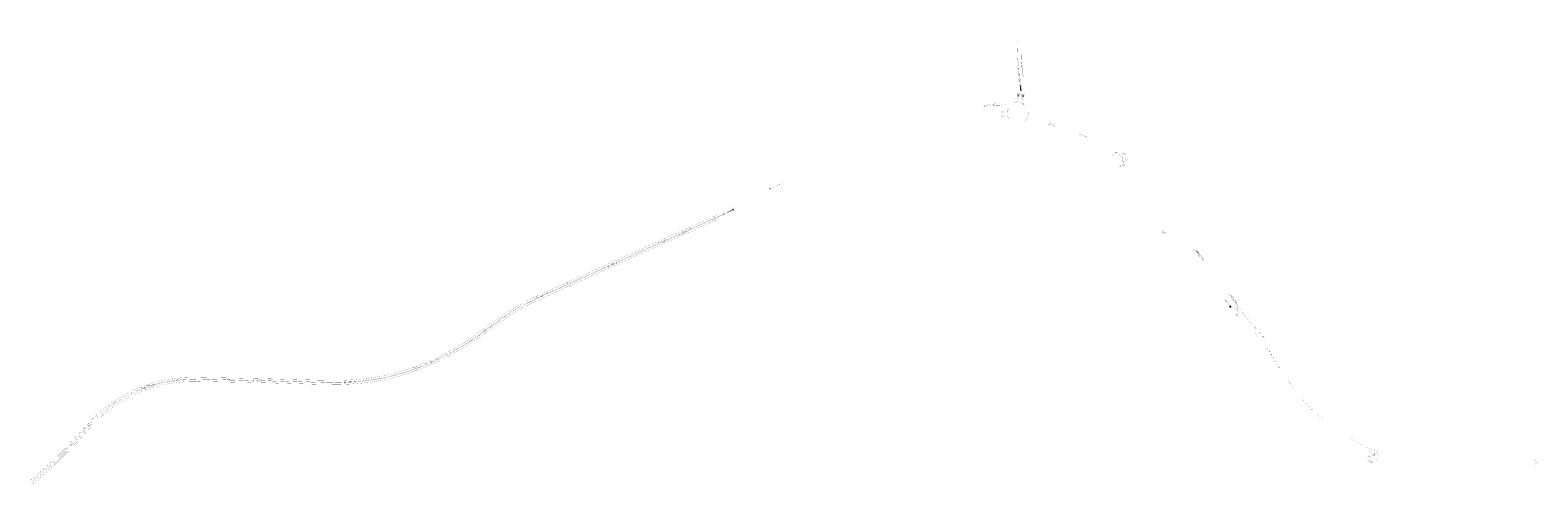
# Model space of a CAD drawing. Extents: x 117783 to 130571, y 447689 to 453929.
# Tile 1 of 22: x 117783 to 120020, y 447717 to 448391. Entities that reach past the tile are written whole.
import ezdxf

# ---------------------------------------------------------------- set-up
doc = ezdxf.new("R2010")
doc.units = 0
doc.header["$LTSCALE"] = 4
doc.header["$MEASUREMENT"] = 0
for name, pattern in [('030270', [0.75, 0.0675, -0.6825]), ('050050', [0.25, 0.1175, -0.1325]), ('11', [0.5, 0.25, -0.25]), ('31', [1, 0.75, -0.25]), ('33', [1.5, 0.75, -0.75]), ('93', [3, 2.25, -0.75])]:
    doc.linetypes.add(name, pattern=pattern)
for name, color, linetype in [('TM-ASS-S_03-27_30', 7, '030270'), ('TM-ASS-S_1-1_10', 7, '11'), ('TM-ASS-S_1-1_15', 7, '11'), ('TM-ASS-S_3-1_15', 7, '31'), ('TM-ASS-S_9-3_15', 7, '93'), ('TM-ASS-S_C_15', 7, 'CONTINUOUS'), ('TM-DLS-S_1-1_15', 7, '11'), ('TM-DLS-T_1-1_15', 7, '11'), ('TM-KTS-S_1-1_10', 7, '11'), ('TM-KTS-S_1-1_15', 7, '11'), ('TM-KTS-S_1-1_20', 7, '11'), ('TM-KTS-S_C_10', 7, 'CONTINUOUS'), ('TM-KTS-S_C_15', 7, 'CONTINUOUS'), ('TM-KTS-T_1-1_15', 7, '11'), ('TM-KTS-T_3-3_15', 7, '33'), ('TM-OVS-S_C_10', 7, 'CONTINUOUS'), ('TM-S_05-05_10', 7, '050050'), ('TM-STS-S_C_30', 7, 'CONTINUOUS'), ('TM-SYMBOOL', 7, 'CONTINUOUS'), ('TM-SYMBOOL-S', 7, 'CONTINUOUS'), ('TM-SYMBOOL-T', 7, 'CONTINUOUS'), ('TM-T025TEKST', 7, 'CONTINUOUS')]:
    doc.layers.add(name, color=color, linetype=linetype)
doc.styles.add('ISO', font='ISO')

# ---------------------------------------------------------------- blocks, each defined once
blk = doc.blocks.new('dht70')
at = {"layer": 'TM-SYMBOOL'}
blk.add_hatch(color=256, dxfattribs=at).paths.add_polyline_path([(0, 0.5), (0, 0), (0.7, 0.2)])
blk = doc.blocks.new('dht')
at = {"layer": 'TM-SYMBOOL'}
blk.add_hatch(color=256, dxfattribs=at).paths.add_polyline_path([(0, 0), (0, 0.5), (0.5, 0.2)])
blk = doc.blocks.new('dbl')
at = {"layer": 'TM-SYMBOOL'}
blk.add_hatch(color=256, dxfattribs=at).paths.add_polyline_path([(0, 0), (0.5, 0), (0.5, 0.5), (0, 0.5)])

msp = doc.modelspace()

# ---------------------------------------------------------------- hatches: boundary and pattern name
at = {"layer": 'TM-SYMBOOL'}
for points in [[(119248.8, 448296.6), (119248.3, 448296.6), (119247.6, 448292.7), (119248.1, 448292.6)], [(119249.7, 448296.4), (119249.3, 448296.5), (119248.6, 448292.5), (119249.1, 448292.4)], [(119255, 448295.6), (119254.5, 448295.7), (119254, 448291.7), (119254.5, 448291.7)], [(119256, 448295.5), (119255.5, 448295.5), (119255, 448291.6), (119255.5, 448291.5)], [(119257, 448295.3), (119256.5, 448295.4), (119255.9, 448291.4), (119256.4, 448291.4)]]:
    msp.add_hatch(color=256, dxfattribs=at).paths.add_polyline_path(points)
h = msp.add_hatch(color=256, dxfattribs=at)
h.paths.add_polyline_path([(119250.2, 448296.3), (119250, 448294.8), (119250.5, 448294.7), (119250.7, 448296.2)])
h.paths.add_polyline_path([(119250, 448294.8), (119249.7, 448292.9), (119250.2, 448292.8), (119250.5, 448294.7)])
h.paths.add_polyline_path([(119249.7, 448292.9), (119249.6, 448292.4), (119250.1, 448292.3), (119250.2, 448292.8)])
h = msp.add_hatch(color=256, dxfattribs=at)
h.paths.add_polyline_path([(119257.5, 448295.3), (119257.3, 448293.8), (119257.8, 448293.7), (119258, 448295.2)])
h.paths.add_polyline_path([(119257.3, 448293.8), (119257, 448291.8), (119257.5, 448291.7), (119257.8, 448293.7)])
h.paths.add_polyline_path([(119257, 448291.8), (119256.9, 448291.3), (119257.4, 448291.2), (119257.5, 448291.7)])
at = {"layer": 'TM-SYMBOOL-S'}
for points in [[(119252.2, 448310.4), (119251.5, 448310.3, -0.027337), (119252, 448300.4, -0.097533), (119253.1, 448300.5, -0.086952), (119254.1, 448300.3, -0.017173)], [(118883.7, 448156.2), (118883.6, 448156.3, -0.060962), (118879.3, 448155.3), (118879.7, 448154.7), (118880, 448154.2)], [(118827.6, 448124.5), (118827.1, 448125.4), (118820.3, 448121.6), (118817.1, 448119.9), (118817.2, 448119.7), (118821.6, 448121.7)]]:
    msp.add_hatch(color=256, dxfattribs=at).paths.add_polyline_path(points)
h = msp.add_hatch(color=256, dxfattribs=at)
edge = h.paths.add_edge_path()
edge.add_arc((119404.8, 448214.2), 14.2, 264.3716, 272.5645, ccw=False)
edge.add_arc((119403.9, 448204.2), 4.12, 249.7948, 262.4859, ccw=False)
edge.add_arc((119408.8, 448197.5), 6.88, 144.8948, 155.6934, ccw=False)
edge.add_arc((119412.4, 448194.5), 11.5, 136.3853, 143.0641, ccw=False)
edge.add_arc((119405.4, 448201.6), 1.6, 149.073, 270.877)

# ---------------------------------------------------------------- linework, layer by layer
at = {"layer": 'TM-ASS-S_03-27_30', "const_width": 0.3, "flags": 128}
msp.add_lwpolyline([(119256.4, 448321.4, -0.034053), (119253.2, 448356.1, 0.415258)], format="xyb", dxfattribs=at)
at = {"layer": 'TM-ASS-S_1-1_10', "const_width": 0.1, "flags": 128}
for points in [[(119250.4, 448321.1), (119249.9, 448327)], [(119250.2, 448327), (119250.8, 448321.2)]]:
    msp.add_lwpolyline(points, dxfattribs=at)
at = {"layer": 'TM-ASS-S_1-1_15', "const_width": 0.15, "flags": 128}
for points in [[(119250.5, 448320, -0.0025), (119251.3, 448310.9, -2.482512)], [(119251, 448320, 0.010836), (119252.3, 448311, 2.482512)], [(117956.6, 447860.9, -0.011489), (117963.3, 447863.1, -0.011489)], [(117956.7, 447860.6, -0.011512), (117963.4, 447862.8, -0.011512)]]:
    msp.add_lwpolyline(points, format="xyb", dxfattribs=at)
for points in [[(118755.8, 448092.1), (118760.4, 448094.2)], [(118720.2, 448076), (118724.3, 448077.9), (118724.7, 448078.1)], [(118749.1, 448088.8), (118753.6, 448090.8)], [(118644.8, 448042.1), (118649.4, 448044.2)], [(118644.9, 448041.8), (118649.5, 448043.9)], [(118538, 447993.9), (118547.9, 447998.6)], [(118463, 447947.8), (118452.6, 447940.3)], [(118383.2, 447899.7), (118381.2, 447898.7), (118375, 447896.1)], [(117997.9, 447870.1), (118004.5, 447870.9)], [(118075, 447871.5), (118080, 447871.4)], [(118116.2, 447870.6), (118121.2, 447870.5)], [(118116.2, 447870.3), (118121.2, 447870.2)], [(117930, 447849), (117936.8, 447852.5)], [(118253.3, 447868.1), (118262.1, 447868.7)], [(118253.3, 447867.8), (118262.1, 447868.4)], [(117906.9, 447835.6), (117909.6, 447837.3)], [(117867.9, 447800.1), (117873.3, 447805.8)]]:
    msp.add_lwpolyline(points, dxfattribs=at)
at = {"layer": 'TM-ASS-S_3-1_15', "const_width": 0.15, "flags": 128}
msp.add_lwpolyline([(119249, 448338.1, -0.016972), (119247.7, 448385, 0.000391), (119247.7, 448390.7, 0.000391)], format="xyb", dxfattribs=at)
at = {"layer": 'TM-ASS-S_9-3_15', "const_width": 0.15, "flags": 128}
msp.add_lwpolyline([(117840.1, 447770.2, -0.011899), (117822.1, 447752.2, -0.015377), (117787.9, 447721.8, -1.312299)], format="xyb", dxfattribs=at)
at = {"layer": 'TM-ASS-S_C_15', "const_width": 0.15, "flags": 128}
for points in [[(119249.9, 448327.4), (119249, 448338.1), (119250.1, 448327.5)], [(118761.3, 448094.6), (118777.6, 448102), (118798.8, 448111.5), (118809.6, 448116.4)], [(118761.4, 448094.4), (118764.9, 448095.9), (118809.7, 448116.1), (118809.7, 448116.1)], [(118809.6, 448116.4), (118817.1, 448120.2), (118827, 448125.7)], [(118809.7, 448116.1), (118821.8, 448121.5), (118827.8, 448124.2)], [(118754.6, 448091.3), (118761.4, 448094.4)], [(118650.3, 448044.6), (118665.6, 448051.5), (118679.3, 448057.7), (118699, 448066.6), (118719.3, 448075.6)], [(118650.5, 448044.3), (118665.7, 448051.2), (118679.5, 448057.4), (118699.1, 448066.3), (118719.4, 448075.4)], [(118719.4, 448075.4), (118724.4, 448077.6), (118725.7, 448078.2)], [(118725.6, 448078.5), (118748, 448088.6)], [(118725.7, 448078.2), (118748.1, 448088.3)], [(118748, 448088.6), (118755, 448091.8)], [(118548.9, 447999), (118550.1, 447999.6), (118578.4, 448012.3), (118597.7, 448021), (118612.1, 448027.4), (118618.1, 448030.1), (118627.9, 448034.5), (118643.8, 448041.6)], [(118549, 447998.8), (118550.3, 447999.4), (118578.5, 448012), (118597.9, 448020.7), (118612.2, 448027.1), (118618.2, 448029.9), (118628, 448034.2), (118643.9, 448041.4)], [(118549, 447998.8), (118537.2, 447993.2)], [(118463.5, 447948.6), (118451.6, 447940)], [(118374.1, 447895.7), (118372, 447894.8), (118359.4, 447889.8), (118351.8, 447887), (118346.2, 447885.1), (118341.9, 447883.6), (118329.7, 447880), (118322.3, 447878), (118313.3, 447875.8), (118308.7, 447874.8), (118301, 447873.3), (118288.9, 447871.4), (118283.8, 447870.7), (118278.8, 447870.1), (118272.1, 447869.4), (118263.1, 447868.7)], [(118374.2, 447895.4), (118372.2, 447894.5), (118359.6, 447889.5), (118351.9, 447886.6), (118346.4, 447884.7), (118342, 447883.3), (118329.8, 447879.7), (118322.3, 447877.7), (118313.3, 447875.4), (118308.8, 447874.5), (118301, 447873), (118289, 447871.1), (118283.9, 447870.4), (118278.8, 447869.8), (118272.2, 447869.1), (118263.2, 447868.4)], [(118384.2, 447899.8), (118381.3, 447898.5), (118374.2, 447895.4)], [(118074, 447871.1), (118081, 447871)], [(118081, 447871.3), (118081.6, 447871.3), (118102.1, 447870.8), (118115.2, 447870.5)], [(118081, 447871), (118081.6, 447871), (118102.1, 447870.5), (118115.2, 447870.2)]]:
    msp.add_lwpolyline(points, dxfattribs=at)
for points in [[(119251.3, 448310.3, -0.029551), (119251.8, 448300.3, -0.029551)], [(119252.4, 448310.4, 0.012718), (119254.3, 448300.2, 0.017321)], [(118537.1, 447993.5), (118537.1, 447993.5, 0.012947), (118526.8, 447988.5), (118509.1, 447979.4), (118497.6, 447972.6), (118485, 447964.1), (118469.4, 447952.8), (118463.5, 447948.6)], [(118537.2, 447993.2, 0.01295), (118526.9, 447988.2), (118509.3, 447979.2), (118497.8, 447972.4), (118485.1, 447963.9), (118469.6, 447952.6), (118463.7, 447948.3)], [(118451.6, 447940), (118449.5, 447938.5, -0.00759), (118436.4, 447929.3), (118427.8, 447923.8), (118422.6, 447920.6), (118412.8, 447914.8), (118399.2, 447907.4), (118390, 447902.9), (118384.1, 447900.1)], [(118451.8, 447939.7), (118449.7, 447938.2, -0.007605), (118436.5, 447929.1), (118427.9, 447923.5), (118422.8, 447920.4), (118412.9, 447914.6), (118399.4, 447907.2), (118390.1, 447902.6), (118384.2, 447899.8)], [(117964.6, 447863.5, -0.028041), (117981.1, 447867.7, -0.019848), (117995.9, 447870.2, -0.0016), (117996.7, 447870.3, -0.0016)], [(117964.6, 447863.2, -0.028052), (117981.2, 447867.4, -0.019858), (117995.9, 447869.9, -0.001609), (117996.8, 447870, -0.001609)], [(117996.7, 447870.3, -0.015957), (118005.5, 447871.4)], [(118005.5, 447871.4, -0.007237), (118009.4, 447871.7, -0.014644), (118021.2, 447872.2, -0.007695), (118032.2, 447872.1), (118048.3, 447871.9), (118064.9, 447871.6), (118074, 447871.4)], [(118005.5, 447871.1, -0.007238), (118009.4, 447871.4, -0.014645), (118021.2, 447871.9, -0.007695), (118032.2, 447871.8), (118048.3, 447871.6), (118064.9, 447871.3), (118074, 447871.1)], [(118252.4, 447868.1), (118248.9, 447867.9), (118241.6, 447867.8, -0.006086), (118232.7, 447867.7, -0.004989), (118216.6, 447868), (118202, 447868.3), (118163.2, 447869.3), (118140.6, 447869.9), (118130.8, 447870.2), (118122.2, 447870.4)], [(118252.4, 447867.8), (118248.9, 447867.6), (118241.6, 447867.5, -0.006084), (118232.7, 447867.4, -0.004989), (118216.6, 447867.7), (118202, 447868), (118163.1, 447869), (118140.5, 447869.6), (118130.8, 447869.9), (118122.2, 447870.1)], [(117910.1, 447837.7, -0.007245), (117914.2, 447840.3, -0.015944), (117929.3, 447848.7, -0.017904)], [(117937.4, 447852.8, -0.016337), (117948.7, 447857.7)], [(117948.6, 447857.8, -0.012255), (117955.5, 447860.5, -0.012255)], [(117948.8, 447857.6, -0.012255), (117955.6, 447860.2, -0.012255)], [(117873.9, 447806.4, -0.004245), (117883.9, 447816.7, -0.013083), (117890.2, 447822.5, -0.02952), (117906, 447835)], [(117842.7, 447773, 0.014331), (117851.8, 447782.7, -0.008987), (117867, 447799.1)]]:
    msp.add_lwpolyline(points, format="xyb", dxfattribs=at)
at = {"layer": 'TM-DLS-S_1-1_15', "const_width": 0.15, "flags": 128}
for points in [[(119232.6, 448266.6, -0.13631), (119234.4, 448275.5, -19.333744)], [(119251.8, 448283.6, -0.142986), (119259.7, 448279.4, -33.162366)], [(119257.5, 448254.7, 0.13696), (119263.2, 448261.6, 13.002118)]]:
    msp.add_lwpolyline(points, format="xyb", dxfattribs=at)
at = {"layer": 'TM-DLS-T_1-1_15', "const_width": 0.15, "flags": 128}
msp.add_lwpolyline([(119769, 447765.3, 0.025345), (119785, 447759.2)], format="xyb", dxfattribs=at)
msp.add_lwpolyline([(119778.1, 447758.2), (119771.6, 447760.7)], dxfattribs=at)
at = {"layer": 'TM-KTS-S_1-1_10', "const_width": 0.1, "flags": 128}
msp.add_lwpolyline([(118887, 448158.1), (118896.7, 448163.4)], dxfattribs=at)
at = {"layer": 'TM-KTS-S_1-1_15', "const_width": 0.15, "flags": 128}
for points in [[(119345.4, 448233.7), (119351.8, 448231.1)], [(119598, 447942.2), (119601.5, 447938.5)]]:
    msp.add_lwpolyline(points, dxfattribs=at)
at = {"layer": 'TM-KTS-S_1-1_15', "lineweight": 0, "const_width": 0.15, "flags": 128}
msp.add_lwpolyline([(119648.9, 447871, 0.021572), (119652.5, 447865.1, 0.048945)], format="xyb", dxfattribs=at)
at = {"layer": 'TM-KTS-S_1-1_20', "const_width": 0.2, "flags": 128}
msp.add_lwpolyline([(119403, 448199.5, -0.047558), (119405.9, 448191.2, -0.047558)], format="xyb", dxfattribs=at)
at = {"layer": 'TM-KTS-S_C_10', "const_width": 0.1, "flags": 128}
msp.add_lwpolyline([(118883.7, 448156.2), (118886.1, 448157.6)], dxfattribs=at)
msp.add_lwpolyline([(119741.9, 447784.6), (119748.3, 447780.5, 0.0168), (119759.3, 447774.1, 0.01041), (119767.8, 447770, 0.011875), (119775.5, 447766.8, 0.009907), (119783.1, 447763.8, -0.122554)], format="xyb", dxfattribs=at)
at = {"layer": 'TM-KTS-S_C_15', "const_width": 0.15, "flags": 128}
for points in [[(119230.2, 448280.8), (119222.5, 448280.4, 0.054876), (119197.7, 448278.7), (119196.9, 448278.6)], [(119228.1, 448278.5), (119225.9, 448278.5, -0.174388), (119225.3, 448278.8, 0.224579), (119223.4, 448279.2, 0.003126), (119216, 448279.4, 0.056926), (119208.2, 448278.8, -0.006893), (119196.8, 448277.6, -0.006893)], [(119574.6, 447980.8), (119576.9, 447977.8), (119581.3, 447972), (119589.6, 447961.3, 0.029062), (119597.1, 447952.4), (119605.8, 447943.1), (119614, 447934.2)], [(117783.3, 447721.8), (117796.9, 447733.3), (117814.8, 447749.5), (117830.4, 447764.6), (117842.8, 447777.5), (117857.6, 447793.5), (117873.9, 447811.1, 0.004379), (117878.7, 447816.2), (117888.4, 447825.3, -0.05549), (117916.1, 447845.1, -0.03557), (117949.7, 447861.4)], [(117787.1, 447717), (117817.6, 447743.6), (117836.4, 447762.3), (117853.4, 447779.9), (117871.8, 447799.8), (117881.5, 447809.8), (117891.9, 447819.8, -0.04382), (117915.2, 447837, -0.03803), (117949.7, 447854.5)]]:
    msp.add_lwpolyline(points, format="xyb", dxfattribs=at)
at = {"layer": 'TM-KTS-T_1-1_15', "const_width": 0.15, "flags": 128}
msp.add_lwpolyline([(119766.5, 447758.6, 0.009919), (119772.9, 447755.8)], format="xyb", dxfattribs=at)
at = {"layer": 'TM-KTS-T_3-3_15', "const_width": 0.15, "flags": 128}
for points in [[(117952.6, 447862.5), (117955.4, 447863.5), (117958.1, 447864.5), (117961, 447865.5), (117964, 447866.4), (117966.9, 447867.2), (117970, 447868.1), (117972.8, 447868.8), (117975.6, 447869.5), (117978.4, 447870.1), (117981.5, 447870.7), (117984.3, 447871.3), (117987.5, 447871.8), (117990.3, 447872.3), (117993.5, 447872.8), (117999.4, 447873.6), (118002.2, 447873.9), (118005.4, 447874.3), (118008.2, 447874.5), (118011.4, 447874.8), (118014.2, 447874.9), (118017.3, 447875), (118020.1, 447875.1), (118023.3, 447875.1), (118026.1, 447875.1), (118029.2, 447875.1), (118032.2, 447875), (118035.2, 447875), (118041.2, 447874.9), (118047.2, 447874.8), (118053.2, 447874.8), (118065.2, 447874.5), (118071.2, 447874.4), (118080.2, 447874.2), (118089.2, 447874.1), (118101.2, 447873.8), (118110.2, 447873.6), (118128.2, 447873.2), (118143.5, 447872.8), (118158.2, 447872.4), (118185.2, 447871.7), (118200.2, 447871.3), (118209.2, 447871), (118215.2, 447870.9), (118218.2, 447870.9, 0.00186), (118221.2, 447870.8, 0.00186), (118224.2, 447870.7, 0.00186), (118227.2, 447870.6, 0.00186), (118230.2, 447870.6, 0.00186), (118233.2, 447870.6, 0.00186), (118236.2, 447870.6, 0.00186), (118239.2, 447870.7, -0.007807), (118241.9, 447870.7), (118244.8, 447870.8), (118247.8, 447870.8, 0.002069), (118250.8, 447870.9, 0.001999), (118253.8, 447871.1, 0.002), (118256.8, 447871.2, 0.002), (118259.8, 447871.4, 0.002001), (118262.8, 447871.6, 0.002002), (118265.8, 447871.8, 0.002004), (118268.8, 447872.1, 0.002005), (118271.8, 447872.4, 0.002458), (118274.8, 447872.6, 0.002732), (118277.9, 447872.9, 0.002625), (118280.8, 447873.3, 0.002628), (118283.8, 447873.6, 0.002668), (118286.8, 447874, 0.002672), (118289.8, 447874.4, 0.002547), (118292.7, 447874.9, 0.002811), (118295.8, 447875.4, 0.003401), (118298.7, 447875.9, 0.003729), (118301.8, 447876.4, 0.003351), (118304.6, 447876.9), (118307.6, 447877.5), (118310.4, 447878.2), (118313.3, 447878.8), (118316.3, 447879.5), (118319.3, 447880.2), (118322.2, 447881), (118325.1, 447881.8), (118327.9, 447882.5), (118330.8, 447883.4), (118333.7, 447884.2), (118336.6, 447885.1), (118342.3, 447886.9), (118348, 447888.7), (118350.7, 447889.7), (118356.5, 447891.8), (118359.3, 447892.8), (118362.2, 447894), (118364.9, 447895), (118367.8, 447896.2), (118370.5, 447897.3), (118371.9, 447897.9), (118373.3, 447898.5), (118377.6, 447900.3), (118381.5, 447902.2), (118387, 447904.8), (118392.4, 447907.3), (118395.1, 447908.7), (118397.8, 447910), (118400.5, 447911.4), (118405.8, 447914.3), (118408.4, 447915.7), (118411, 447917.2), (118416.3, 447920.3), (118421.4, 447923.3), (118423.9, 447924.9), (118426.6, 447926.5), (118429.1, 447928.1), (118431.7, 447929.7), (118434.2, 447931.4, 0.013638), (118436.8, 447933.1, 0.000518), (118439.1, 447934.7, 0.000589), (118441.7, 447936.6), (118444.1, 447938.2, 0.000587), (118446.7, 447940.1, 0.000501), (118448.9, 447941.7, 0.00057), (118451.4, 447943.5, 0.001102), (118456.3, 447947, 0.000086), (118456.7, 447947.2), (118458.9, 447948.9), (118470.9, 447957.6), (118480.8, 447964.7, -0.005685), (118485.7, 447968.2), (118488.2, 447969.9), (118490.8, 447971.7), (118493.3, 447973.3), (118495.7, 447974.8), (118498.4, 447976.5, -0.0039), (118500.9, 447978), (118503.5, 447979.5, -0.004423), (118508.4, 447982.3, -0.002623), (118511.4, 447983.9), (118513.9, 447985.3, -0.002467), (118516.7, 447986.7), (118519.3, 447988.1), (118522.2, 447989.5), (118530, 447993.2), (118535.8, 447996.1), (118538.5, 447997.4), (118541.1, 447998.6), (118544.2, 448000), (118557.7, 448006.1), (118563.1, 448008.6), (118568.7, 448011.1), (118574.2, 448013.6), (118579.6, 448016.1), (118582.2, 448017.3), (118585.2, 448018.6), (118593.4, 448022.3), (118601.7, 448026), (118607.2, 448028.4), (118610.8, 448030), (118618.2, 448033.4), (118629.2, 448038.3), (118642.9, 448044.5), (118654, 448049.5), (118670.5, 448056.9), (118686.9, 448064.3), (118700.6, 448070.5), (118714.4, 448076.7), (118725.4, 448081.6), (118753, 448094.1), (118780.4, 448106.5), (118802.8, 448116.6)], [(117952.3, 447855.6, -0.004638), (117955.2, 447856.7, -0.004616), (117958.1, 447857.8, -0.004426), (117960.9, 447858.8, -0.00453), (117963.7, 447859.7, -0.004465), (117966.6, 447860.6, -0.004935), (117969.5, 447861.4, -0.004483), (117972.3, 447862.2, -0.004212), (117975, 447862.9, -0.004334), (117977.9, 447863.6, -0.00487), (117981, 447864.2, -0.002317), (117983.8, 447864.8, -0.002543), (117987, 447865.4, -0.002249), (117989.8, 447865.9, -0.002534), (117993, 447866.4, -0.002241), (117995.8, 447866.9, -0.005557), (117998.9, 447867.3, -0.002749), (118001.7, 447867.6, -0.003098), (118004.9, 447868, -0.002741), (118007.7, 447868.2, -0.003196), (118010.9, 447868.5, -0.005186), (118013.7, 447868.7, -0.005845), (118016.8, 447868.8, -0.005174), (118019.6, 447868.9, -0.002856), (118022.8, 447868.9, -0.001161), (118025.6, 447868.9, -0.001311), (118028.8, 447868.9, 0.006956), (118031.7, 447868.9), (118034.7, 447868.9), (118046.7, 447868.7), (118052.7, 447868.6), (118055.7, 447868.5), (118061.7, 447868.4), (118067.7, 447868.3), (118073.6, 447868.2), (118091.7, 447867.8), (118103.7, 447867.6), (118118.7, 447867.2), (118133.7, 447866.9), (118139.6, 447866.7), (118145.7, 447866.6), (118151.7, 447866.4), (118163.7, 447866.1), (118175.5, 447865.8), (118181.7, 447865.6), (118193.7, 447865.3), (118199.7, 447865.1), (118205.7, 447865), (118211.5, 447864.8), (118217.7, 447864.7), (118223.7, 447864.6), (118229.7, 447864.6), (118235.6, 447864.5), (118241.6, 447864.5), (118247.6, 447864.7), (118253.6, 447865), (118256.6, 447865.1), (118257.8, 447865.1), (118259.6, 447865.3), (118262.6, 447865.5), (118265.6, 447865.7), (118268.5, 447866), (118271.6, 447866.2), (118274.5, 447866.5), (118277.4, 447866.7), (118277.5, 447866.8), (118280.4, 447867.1), (118283.4, 447867.5), (118285.2, 447867.7), (118286.4, 447867.8), (118289.4, 447868.2), (118291, 447868.4), (118292.4, 447868.7), (118295.4, 447869.1), (118298.2, 447869.6), (118301.2, 447870.1), (118302.6, 447870.3), (118304.2, 447870.6), (118307.2, 447871.2), (118310.1, 447871.8), (118313.1, 447872.5), (118314.1, 447872.7), (118315.9, 447873.2), (118318.9, 447873.9), (118321.8, 447874.6), (118324.7, 447875.4), (118326.1, 447875.7), (118327.5, 447876.1), (118330.5, 447876.9), (118332.1, 447877.4), (118333.3, 447877.7), (118336.1, 447878.6), (118339, 447879.4), (118341.9, 447880.3), (118343.6, 447880.8), (118344.8, 447881.2), (118347.7, 447882.2), (118349.6, 447882.9), (118350.5, 447883.2), (118353.4, 447884.2), (118355.2, 447884.8), (118356.2, 447885.2), (118359, 447886.2), (118361.8, 447887.2), (118364.6, 447888.3), (118367.3, 447889.3), (118370.2, 447890.5), (118373, 447891.8), (118375.8, 447892.9), (118378.5, 447894.1), (118381.3, 447895.3), (118384, 447896.6), (118389.5, 447899.1), (118394.9, 447901.7), (118400.2, 447904.4), (118402.9, 447905.8), (118405.3, 447907.1), (118410.6, 447909.9), (118415.8, 447913), (118421, 447916), (118423.6, 447917.5), (118425, 447918.3), (118426.1, 447919), (118428.7, 447920.6), (118431.3, 447922.2), (118433.8, 447923.8), (118436.3, 447925.5, 0.016309), (118438.9, 447927.1), (118443.8, 447930.5), (118448.7, 447934), (118453.7, 447937.5), (118456.1, 447939.2), (118461, 447942.8), (118468.2, 447948.2), (118470.6, 447949.9), (118475.5, 447953.4), (118480.4, 447956.8), (118485.2, 447960.2), (118490.1, 447963.7, -0.008029), (118492.6, 447965.5, -0.007338), (118495, 447967.1, -0.007678), (118497.5, 447968.7), (118502.8, 447971.9), (118505.5, 447973.5), (118510.3, 447976.4, -0.003186), (118513, 447977.8, 0.001442), (118515.6, 447979.2, 0.001457), (118518.3, 447980.6, 0.001481), (118520.9, 447982, -0.004828), (118523.7, 447983.4), (118526.3, 447984.7), (118529.1, 447986.1), (118531.7, 447987.4), (118542.7, 447992.5), (118553.6, 447997.6), (118556.2, 447998.8), (118561.6, 448001.2), (118567, 448003.7), (118572.5, 448006.1), (118586.4, 448012.4), (118602.8, 448019.7), (118613.5, 448024.5), (118619.1, 448027.1), (118624.5, 448029.5), (118635.5, 448034.4), (118646.4, 448039.3), (118660.1, 448045.5), (118668.2, 448049.2), (118687.4, 448057.8), (118695.5, 448061.5), (118706.6, 448066.5), (118714.8, 448070.1), (118720.2, 448072.6), (118725.6, 448075), (118731.1, 448077.5), (118747.6, 448084.9), (118758.5, 448089.8), (118774.6, 448097.1), (118788.5, 448103.3), (118793.9, 448105.7), (118799.5, 448108.1), (118802.3, 448109.3), (118805.3, 448110.6)]]:
    msp.add_lwpolyline(points, format="xyb", dxfattribs=at)
at = {"layer": 'TM-OVS-S_C_10', "const_width": 0.1, "flags": 128}
msp.add_lwpolyline([(119303.2, 448247.5), (119304.1, 448249.9), (119294.9, 448253.6), (119294, 448251.2), (119303.2, 448247.5)], close=True, dxfattribs=at)
for points in [[(119304.1, 448249.9), (119294, 448251.2)], [(119294.9, 448253.6), (119303.2, 448247.5)], [(119616, 447917.2), (119617.5, 447918.3)], [(119619.3, 447912.6), (119620.7, 447913.6)], [(119622.4, 447908.1), (119623.9, 447909.2)], [(119625.7, 447903.4), (119627.2, 447904.5)], [(119628.9, 447898.9), (119630.4, 447899.9)], [(119632, 447894.3), (119633.6, 447895.3)], [(119635.2, 447889.7), (119636.8, 447890.8)], [(119671.3, 447841.1), (119672.8, 447842.4)], [(119675.6, 447836.3), (119677, 447837.6)], [(119679.6, 447831.7), (119681.1, 447833.1)], [(119683.9, 447827.1), (119685.3, 447828.5)]]:
    msp.add_lwpolyline(points, dxfattribs=at)
at = {"layer": 'TM-S_05-05_10', "flags": 128}
for points, const_width in [([(119388.9, 448205), (119391.5, 448207.4)], 0.1), ([(119390.2, 448203.7), (119392.8, 448206)], 0.1), ([(119392.2, 448207.9), (119394.8, 448210.3)], 0.1), ([(119393.5, 448206.6), (119396.1, 448208.9)], 0.1), ([(119398.8, 448189.2), (119401.2, 448189.9)], 0.15), ([(119399.2, 448187.4), (119401.7, 448188)], 0.15), ([(119402.4, 448190.2), (119406.8, 448191.4)], 0.15), ([(119403, 448188.4), (119406.3, 448189.3)], 0.15), ([(119567.2, 447980.5), (119571.7, 447984)], 0.1), ([(119569, 447978.2), (119573.4, 447981.7)], 0.1), ([(120013.7, 447753), (120014.8, 447750.8)], 0.1), ([(120016.3, 447754.3), (120017.3, 447752.1)], 0.1), ([(120016.2, 447747.7), (120017.3, 447745.5)], 0.1), ([(120018.8, 447749), (120019.9, 447746.7)], 0.1)]:
    msp.add_lwpolyline(points, dxfattribs=dict(at, const_width=const_width))
at = {"layer": 'TM-STS-S_C_30', "const_width": 0.3, "flags": 128}
msp.add_lwpolyline([(119511.9, 448064.9), (119518, 448058.6)], dxfattribs=at)
at = {"layer": 'TM-SYMBOOL-S', "const_width": 0.1, "flags": 128}
for points in [[(119560.9, 447983), (119563.5, 447979.7)], [(119561.3, 447983.4), (119563.9, 447980)], [(119561.8, 447981.3), (119563.2, 447979.5)], [(119561.8, 447983.7), (119564.4, 447980.4)], [(119562.3, 447981.7), (119563.7, 447979.9)], [(119562.7, 447982.1), (119564.2, 447980.2)], [(119563.2, 447982.5), (119564.7, 447980.6)], [(119571.9, 447968.1), (119573.3, 447966.3)], [(119572.2, 447968.3), (119575.1, 447964.5)], [(119572.4, 447968.5), (119573.8, 447966.6)], [(119572.6, 447968.7), (119575.6, 447964.8)], [(119572.9, 447968.8), (119574.3, 447967)], [(119573.1, 447969), (119576, 447965.2)], [(119573.3, 447969.2), (119574.8, 447967.3)]]:
    msp.add_lwpolyline(points, dxfattribs=at)
at = {"layer": 'TM-SYMBOOL-T', "const_width": 0.1}
for points in [[(119563.2, 447979.4), (119564.8, 447980.6)], [(119571.8, 447968.1), (119573.4, 447969.3)]]:
    msp.add_lwpolyline(points, dxfattribs=at)
at = {"layer": 'TM-SYMBOOL-T'}
msp.add_lwpolyline([(119563.2, 447979.3), (119564.8, 447980.6)], dxfattribs=at)

# ---------------------------------------------------------------- block references
at = {"layer": 'TM-SYMBOOL'}
for name, p, rotation in [('dht70', (119248.8, 448296.8), 80.67735405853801), ('dht70', (119249.8, 448296.6), 80.67735405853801), ('dht70', (119250.8, 448296.5), 80.67735405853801), ('dht70', (119243.9, 448283.2), 105.9557018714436), ('dht70', (119244.9, 448283.4), 104.2459527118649), ('dht70', (119245.8, 448283.6), 101.087848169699), ('dht70', (119246.8, 448283.8), 97.68468457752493), ('dbl', (119247.2, 448289.1), 1.169139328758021), ('dht70', (119247.8, 448283.8), 94.00505302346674), ('dbl', (119248, 448291.7), 178.134347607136), ('dbl', (119248.2, 448289.1), 1.169139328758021), ('dht70', (119248.8, 448283.8), 91.24294050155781), ('dbl', (119249, 448291.7), 178.134347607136), ('dbl', (119249.2, 448289.1), 1.169139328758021), ('dht70', (119249.8, 448283.8), 85.68502546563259), ('dbl', (119250, 448291.7), 178.134347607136), ('dht', (119253.5, 448288.1), 256.2053638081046), ('dbl', (119253.6, 448288.6), 346.2053638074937), ('dbl', (119254.5, 448291.2), 169.5741914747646), ('dht', (119254.5, 448287.8), 256.2053638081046), ('dbl', (119254.6, 448288.3), 346.2053638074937), ('dbl', (119255.4, 448291.1), 169.5741914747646), ('dht', (119255.4, 448287.6), 256.2053638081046), ('dbl', (119255.5, 448288.1), 346.2053638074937), ('dbl', (119256.4, 448290.9), 169.5741914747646), ('dht', (119256.4, 448287.4), 256.2053638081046), ('dbl', (119256.5, 448287.8), 346.2053638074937), ('dbl', (119257.4, 448290.7), 169.5741914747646), ('dht', (119224.7, 448263.4), 191.8350318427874), ('dbl', (119224.5, 448268.9), 268.5082595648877), ('dbl', (119224.5, 448267.9), 268.5082595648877), ('dht', (119224.9, 448262.4), 191.8350318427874), ('dbl', (119224.6, 448270.9), 268.5082595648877), ('dbl', (119224.6, 448269.9), 268.5082595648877), ('dht', (119225.1, 448261.5), 191.8350318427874), ('dbl', (119225, 448263.5), 281.8350318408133), ('dbl', (119225.2, 448262.5), 281.8350318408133), ('dbl', (119225.4, 448261.5), 281.8350318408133), ('dbl', (119227.6, 448268.6), 88.27203206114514), ('dbl', (119227.6, 448267.6), 88.27203206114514), ('dbl', (119227.7, 448270.6), 88.27203206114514), ('dbl', (119227.7, 448269.6), 88.27203206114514), ('dbl', (119228.2, 448263.3), 101.8350318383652), ('dbl', (119228.4, 448262.3), 101.8350318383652), ('dht', (119227.9, 448270.6), 358.2720320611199), ('dht', (119227.9, 448269.6), 358.2720320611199), ('dht', (119227.9, 448268.6), 358.2720320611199), ('dht', (119227.9, 448267.6), 358.2720320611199), ('dbl', (119228.6, 448261.4), 101.8350318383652), ('dht70', (119232.9, 448265.2), 191.0405751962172), ('dht70', (119233.1, 448264.2), 196.5984902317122), ('dht70', (119233.4, 448263.3), 199.3606027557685), ('dht70', (119233.7, 448262.3), 203.0402343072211), ('dht70', (119234.1, 448261.4), 206.4433978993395), ('dht70', (119234.6, 448260.5), 209.6015024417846), ('dht70', (119235.1, 448259.7), 211.3112516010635), ('dht70', (119263.6, 448262.8), 341.3862541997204), ('dht70', (119263.9, 448263.8), 346.944169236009), ('dht70', (119264.1, 448264.8), 350.0069876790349), ('dht70', (119264.3, 448265.7), 353.3859133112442), ('dht70', (119264.4, 448268.7), 1.656930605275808), ('dht70', (119264.4, 448267.7), 359.9471814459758), ('dht70', (119264.4, 448266.7), 356.7890769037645), ('dht70', (119339.7, 448235.9), 68.37347282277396), ('dht70', (119340.6, 448235.5), 68.37347282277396), ('dht70', (119341.5, 448235.2), 68.37347282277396), ('dht70', (119342.5, 448234.8), 68.37347282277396), ('dht70', (119343.4, 448234.4), 68.37347282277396), ('dht70', (119344.3, 448234.1), 68.37347282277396), ('dht', (119395.7, 448210), 58.43903527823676), ('dht', (119396.6, 448209.5), 58.43903527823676), ('dht70', (119396.9, 448208.4), 40.62553993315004), ('dht70', (119397.6, 448207.6), 40.52078717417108), ('dht70', (119398.2, 448206.9), 39.70585408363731), ('dht70', (119398.9, 448206.1), 36.54529406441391), ('dht70', (119399.5, 448205.3), 35.71772235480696), ('dht70', (119400.1, 448204.5), 33.43104564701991), ('dbl', (119403.7, 448208), 299.5560151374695), ('dbl', (119404.2, 448207.1), 299.5560151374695), ('dbl', (119404.7, 448206.2), 299.5560151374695), ('dbl', (119405.2, 448205.4), 299.5560151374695), ('dbl', (119406.7, 448208), 119.5560151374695), ('dbl', (119407.2, 448207.1), 119.5560151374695), ('dht', (119406.9, 448208.1), 29.55601513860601), ('dbl', (119407.7, 448206.2), 119.5560151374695), ('dht', (119407.4, 448207.2), 29.55601513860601), ('dbl', (119408.2, 448205.4), 119.5560151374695), ('dht', (119407.9, 448206.4), 29.55601513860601), ('dht', (119408.4, 448205.5), 29.55601513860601), ('dht', (119398.2, 448188.8), 195.149144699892), ('dht', (119398.5, 448187.8), 195.149144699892), ('dht70', (119400.6, 448203.7), 32.20943307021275), ('dht70', (119401.1, 448202.8), 29.92972693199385), ('dht70', (119401.6, 448202), 29.27750962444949), ('dht70', (119402.1, 448201.1), 26.91343019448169), ('dbl', (119405.7, 448204.5), 299.5560151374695), ('dht', (119407.5, 448200.3), 206.8348582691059), ('dht', (119408, 448199.4), 206.8348582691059), ('dbl', (119407.7, 448200.4), 296.8348582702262), ('dht', (119408.4, 448198.5), 206.8348582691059), ('dbl', (119408.2, 448199.5), 296.8348582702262), ('dht', (119408.9, 448197.6), 206.8348582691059), ('dbl', (119408.6, 448198.6), 296.8348582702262), ('dht', (119409.3, 448196.7), 206.8348582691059), ('dbl', (119409.1, 448197.7), 296.8348582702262), ('dbl', (119409.5, 448196.9), 296.8348582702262), ('dbl', (119410.3, 448201.1), 116.8348582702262), ('dbl', (119410.7, 448200.3), 116.8348582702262), ('dbl', (119411.2, 448199.4), 116.8348582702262), ('dbl', (119411.6, 448198.5), 116.8348582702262), ('dht', (118897.6, 448163.9), 118.2417076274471), ('dht', (118898.5, 448164.3), 118.2417076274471), ('dht', (118899.4, 448164.8), 118.2417076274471), ('dht', (118900.3, 448165.3), 118.2417076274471), ('dht', (118901.2, 448165.8), 118.2417076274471), ('dbl', (119462.9, 448093.2), 144.7305624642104), ('dbl', (119463.8, 448092.7), 144.7305624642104), ('dbl', (119464.6, 448092.1), 144.7305624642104), ('dbl', (119465.4, 448091.5), 144.7305624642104), ('dbl', (119466.2, 448090.9), 144.7305624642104), ('dbl', (119467, 448090.3), 144.7305624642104), ('dbl', (119467.8, 448089.8), 144.7305624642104), ('dbl', (119468.7, 448089.2), 144.7305624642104), ('dbl', (119508.7, 448064.7), 313.9030459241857), ('dbl', (119509.4, 448064), 313.9030459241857), ('dbl', (119510.1, 448063.3), 313.9030459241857), ('dbl', (119510.8, 448062.6), 313.9030459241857), ('dbl', (119511.7, 448064.1), 134.1059107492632), ('dbl', (119511.5, 448061.9), 313.9030459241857), ('dbl', (119512.4, 448063.4), 134.0112505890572), ('dbl', (119512.2, 448061.1), 313.9030459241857), ('dbl', (119513.1, 448062.7), 133.9384630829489), ('dbl', (119512.9, 448060.4), 313.9030459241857), ('dbl', (119513.8, 448062), 133.9384630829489), ('dbl', (119513.5, 448059.7), 313.9030459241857), ('dbl', (119514.5, 448061.3), 133.9384630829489), ('dbl', (119514.2, 448059), 313.9030459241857), ('dbl', (119515.2, 448060.5), 133.9384630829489), ('dbl', (119514.9, 448058.3), 312.5373415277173), ('dbl', (119515.9, 448059.8), 133.9384630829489), ('dbl', (119515.6, 448057.5), 312.5373415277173), ('dbl', (119516.6, 448059.1), 133.9384630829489), ('dbl', (119516.3, 448056.8), 312.5373415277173), ('dbl', (119517.3, 448058.4), 133.9384630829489), ('dbl', (119517, 448056.1), 312.5373415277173), ('dbl', (119518, 448057.7), 133.5944189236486), ('dbl', (119517.6, 448055.3), 312.5373415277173), ('dbl', (119518.7, 448056.9), 132.8188456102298), ('dbl', (119518.3, 448054.6), 312.5373415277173), ('dbl', (119519.3, 448056.2), 132.5106572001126), ('dbl', (119519, 448053.9), 312.5373415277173), ('dbl', (119520, 448055.4), 132.2220315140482), ('dbl', (119519.7, 448053.1), 312.5373415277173), ('dbl', (119520.7, 448054.7), 132.2293065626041), ('dbl', (119520.4, 448052.4), 312.5373415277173), ('dbl', (119521.3, 448054), 131.9756884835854), ('dbl', (119521, 448051.6), 312.5373415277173), ('dbl', (119522, 448053.2), 131.9756884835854), ('dbl', (119521.7, 448050.9), 311.8840143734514), ('dbl', (119522.7, 448052.5), 131.6641934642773), ('dbl', (119522.4, 448050.2), 311.8840143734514), ('dbl', (119523.3, 448051.7), 131.5527765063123), ('dbl', (119523.1, 448049.4), 311.8840143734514), ('dbl', (119524, 448051), 131.4703269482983), ('dbl', (119523.7, 448048.7), 311.8840143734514), ('dbl', (119557, 447991.2), 124.4809813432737), ('dbl', (119557.6, 447990.4), 124.4809813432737), ('dbl', (119558.2, 447989.6), 124.4809813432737), ('dbl', (119558.7, 447988.8), 124.4809813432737), ('dbl', (119559.3, 447987.9), 124.4809813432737), ('dbl', (119559.9, 447987.1), 124.4809813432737), ('dbl', (119560.4, 447986.3), 124.4809813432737), ('dbl', (119561, 447985.5), 124.4809813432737), ('dbl', (119561.6, 447998.5), 306.4583862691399), ('dbl', (119562.2, 447997.7), 306.4583862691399), ('dbl', (119562.8, 447996.9), 306.4583862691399), ('dbl', (119563.4, 447996.1), 306.4583862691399), ('dbl', (119564, 447995.3), 306.4583862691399), ('dbl', (119564.6, 447994.5), 306.4583862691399), ('dbl', (119565.2, 447993.7), 306.4583862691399), ('dbl', (119565.8, 447992.9), 306.4583862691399), ('dbl', (119566.4, 447992.1), 306.4583862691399), ('dbl', (119566.9, 447991.3), 306.4583862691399), ('dbl', (119567.5, 447990.5), 306.4583862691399), ('dbl', (119568.1, 447989.7), 308.3916248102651), ('dbl', (119568.9, 447992.1), 127.8538766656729), ('dbl', (119569.5, 447991.3), 127.8538766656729), ('dbl', (119568.8, 447988.9), 308.3916248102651), ('dbl', (119570.1, 447990.6), 127.8538766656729), ('dbl', (119569.4, 447988.1), 308.3916248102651), ('dbl', (119570.7, 447989.8), 127.8538766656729), ('dbl', (119570, 447987.3), 308.3916248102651), ('dbl', (119571.3, 447989), 127.8538766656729), ('dbl', (119570.6, 447986.6), 308.3916248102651), ('dbl', (119572, 447988.2), 127.8538766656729), ('dbl', (119571.3, 447985.8), 310.9795316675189), ('dbl', (119572.6, 447987.4), 127.8538766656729), ('dbl', (119571.9, 447985), 310.9795316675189), ('dbl', (119573.2, 447986.6), 127.8538766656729), ('dbl', (119572.6, 447984.3), 310.9795316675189), ('dbl', (119573.8, 447985.8), 127.8538766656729), ('dbl', (119573.2, 447983.5), 310.9795316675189), ('dbl', (119573.9, 447982.8), 310.9795316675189)]:
    msp.add_blockref(name, p, dxfattribs=dict(at, rotation=rotation))
at = {"layer": 'TM-SYMBOOL-T'}
for name, p, rotation in [('dht', (119462, 448091.1), 234.7232953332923), ('dbl', (119462.3, 448091.5), 324.7232953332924), ('dht', (119462.8, 448090.5), 234.7232953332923), ('dbl', (119463.1, 448090.9), 324.7232953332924), ('dht', (119463.6, 448089.9), 234.7232953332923), ('dbl', (119463.9, 448090.3), 324.7232953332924), ('dht', (119464.4, 448089.3), 234.7232953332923), ('dbl', (119464.7, 448089.7), 324.7232953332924), ('dht', (119465.3, 448088.8), 234.7232953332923), ('dbl', (119465.6, 448089.2), 324.7232953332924), ('dbl', (119466.4, 448088.6), 324.7232953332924), ('dbl', (119555.2, 447990.7), 300.5587455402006), ('dht', (119555.8, 447988.7), 210.5587455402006), ('dbl', (119555.7, 447989.8), 300.5587455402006), ('dht', (119556.3, 447987.9), 210.5587455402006), ('dbl', (119556.2, 447989), 300.5587455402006), ('dbl', (119556.7, 447988.1), 300.5587455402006), ('dbl', (119557.3, 447987.3), 300.5587455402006), ('dbl', (119565.2, 447996.9), 127.8538766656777), ('dbl', (119565.8, 447996.1), 127.8538766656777), ('dht', (119565.6, 447997.2), 37.85387666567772), ('dbl', (119566.4, 447995.3), 127.8538766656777), ('dht', (119566.2, 447996.4), 37.85387666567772), ('dbl', (119567, 447994.5), 127.8538766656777), ('dht', (119566.8, 447995.6), 37.85387666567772), ('dbl', (119567.7, 447993.7), 127.8538766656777), ('dht', (119567.4, 447994.8), 37.85387666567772), ('dbl', (119568.3, 447992.9), 127.8538766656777), ('dht', (119568.1, 447994), 37.85387666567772), ('dht', (119568.7, 447993.2), 37.85387666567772), ('dht', (119601.8, 447938.2), 222.797000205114), ('dht', (119602.5, 447937.5), 222.797000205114), ('dht', (119603.2, 447936.8), 222.797000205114), ('dht', (119603.9, 447936), 222.797000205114), ('dht', (119604.6, 447935.3), 222.797000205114), ('dht', (119652.9, 447864.7), 215.7190000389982), ('dht', (119653.5, 447863.9), 216.5469821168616), ('dht', (119654.1, 447863.1), 217.4099615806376), ('dht', (119654.7, 447862.3), 218.0183795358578), ('dht', (119655.3, 447861.5), 219.5637150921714), ('dht', (119656, 447860.7), 220.4641724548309), ('dht', (119656.6, 447859.9), 221.3956402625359), ('dht', (119693.7, 447820.3), 222.964186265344), ('dht', (119694.4, 447819.5), 222.964186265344), ('dht', (119695.1, 447818.8), 222.964186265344), ('dht', (119695.8, 447818.1), 222.964186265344), ('dht', (119696.5, 447817.3), 222.964186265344), ('dht', (119697.1, 447816.6), 222.964186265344), ('dht', (119697.8, 447815.9), 222.964186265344), ('dht', (119698.5, 447815.1), 222.964186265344), ('dht', (119699.2, 447814.4), 222.964186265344), ('dht', (119699.9, 447813.7), 222.964186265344), ('dht', (119700.6, 447812.9), 222.964186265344), ('dht', (119777.8, 447767.2), 59.39249811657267), ('dht', (119778.4, 447766.8), 59.39249811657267), ('dbl', (119768.5, 447749.8), 342.3480580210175), ('dbl', (119769.6, 447751.7), 163.1546511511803), ('dht', (119769.8, 447752.2), 73.15465115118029), ('dbl', (119769.5, 447749.5), 342.3480580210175), ('dbl', (119770.6, 447751.4), 163.1546511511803), ('dht', (119770.7, 447751.9), 73.15465115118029), ('dbl', (119770.4, 447749.2), 342.3480580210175), ('dbl', (119771.5, 447751.1), 163.1546511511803), ('dht', (119771.2, 447748.4), 252.3480580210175), ('dht', (119771.7, 447751.6), 73.15465115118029), ('dbl', (119771.4, 447748.9), 342.3480580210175), ('dbl', (119772.5, 447750.9), 163.1546511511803), ('dht', (119772.2, 447748.1), 252.3480580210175), ('dbl', (119772.3, 447748.6), 342.3480580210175), ('dbl', (119773.5, 447750.6), 163.1546511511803), ('dht', (119773.1, 447747.8), 252.3480580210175), ('dht', (119773.4, 447755.6), 248.3881460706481), ('dbl', (119773.3, 447748.3), 342.3480580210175), ('dbl', (119774.4, 447750.3), 163.1546511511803), ('dht', (119774.3, 447755.3), 249.1531070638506), ('dbl', (119775.4, 447750), 163.1546511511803), ('dht', (119775.3, 447754.9), 249.6298010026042), ('dbl', (119776.3, 447749.7), 163.1546511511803), ('dht', (119776.2, 447754.6), 250.2743745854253), ('dht', (119777.2, 447754.2), 250.9803550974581), ('dht', (119778.1, 447753.9), 251.5716617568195), ('dht', (119779.1, 447753.6), 252.3558447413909), ('dht', (119780, 447753.3), 253.0013395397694), ('dht', (119781, 447753), 253.5621994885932), ('dht', (120014, 447753.5), 118.379916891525), ('dht', (120014.9, 447754), 118.379916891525), ('dht', (120019.1, 447745.6), 284.1079181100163)]:
    msp.add_blockref(name, p, dxfattribs=dict(at, rotation=rotation))

# ---------------------------------------------------------------- texts
at = {"layer": 'TM-T025TEKST', "style": 'ISO'}
for s, height, rotation, p in [('3-1 (0,15)', 0.9, 89.8211, (119248.9, 448370)), ('3-1 (0,15)', 0.9, 92.9952, (119250.1, 448338.4)), ('0,30-2,70 (0,30)', 0.9, 96.847, (119255.9, 448333.2)), ('(0,15)', 0.9, 271.6226, (119248, 448336)), ('1-1 (0,10)', 0.9, 274.0728, (119248.6, 448326.7)), ('1-1 (0,15)', 0.9, 271.6226, (119249.4, 448318.4)), ('(0,15)', 0.9, 94.6453, (119250.8, 448333.4)), ('1-1 (0,10)', 0.9, 96.847, (119252.2, 448321.5)), ('1-1 (0,15)', 0.9, 97.6979, (119253.2, 448314)), ('(0,15)', 0.9, 271.6226, (119250.5, 448306.1)), ('(0,15)', 0.9, 100.8924, (119254.9, 448303.8)), ('(0,15)', 0.9, 1.7456, (119212.5, 448280.9)), ('(0,15)', 0.9, 1.7456, (119212.5, 448278.2)), ('1-1 (0,15)', 0.9, 75.8378, (119233.7, 448268.9)), ('1-1 (0,15)', 0.9, 330.5635, (119253.3, 448282)), ('1-1 (0,15)', 0.9, 52.9547, (119259.3, 448256.7)), ('1-1 (0,15)', 0.9, 339.4554, (119345.9, 448233.8)), ('0,50-0,50(0,10)', 0.9, 41.2271, (119389.4, 448203.7)), ('0,50-0,50(0,10)', 0.9, 15.0565, (119398.8, 448187.7)), ('1-1 (0,20)', 0.9, 289.2819, (119404.1, 448198.4)), ('1-1(0,10)', 0.9, 28.9703, (118891.5, 448159.1)), ('(0,10)', 0.9, 28.9703, (118884.2, 448155.2)), ('(0,15)', 0.9, 26.3886, (118809.8, 448116.9)), ('(0,15)', 0.9, 24.1725, (118810.7, 448115.2)), ('(0,15)', 0.9, 29.0606, (118824.1, 448124.8)), ('(0,15)', 0.9, 24.1725, (118825.6, 448121.9)), ('1-1(0,15)', 0.9, 24.1725, (118756, 448092.8)), ('(0,15)', 0.9, 23.9877, (118761.4, 448095.3)), ('3-3 (0,15)', 0.9, 23.9877, (118793.5, 448110.9)), ('3-3 (0,15)', 0.9, 23.9877, (118795.4, 448106.6)), ('(0,15)', 0.9, 24.393, (118715.6, 448074.4)), ('1-1(0,15)', 0.9, 24.1725, (118720.2, 448076.5)), ('(0,15)', 0.9, 24.3201, (118721.8, 448075)), ('(0,15)', 0.9, 24.3201, (118725.4, 448078.8)), ('(0,15)', 0.9, 24.3201, (118745.7, 448085.8)), ('1-1(0,15)', 0.9, 24.1725, (118749.9, 448087.8)), ('(0,15)', 0.9, 24.3201, (118750.8, 448090.5)), ('(0,15)', 0.9, 24.1725, (118755.9, 448090.5)), ('(0,30)', 0.9, 314.1014, (119514.6, 448062.9)), ('(0,15)', 0.9, 24.3872, (118640.2, 448040.5)), ('(0,15)', 0.9, 24.3872, (118641, 448038.6)), ('1-1(0,15)', 0.9, 24.1725, (118644.7, 448042.6)), ('1-1(0,15)', 0.9, 24.1725, (118645.5, 448040.7)), ('(0,15)', 0.9, 24.393, (118650.2, 448045)), ('(0,15)', 0.9, 24.393, (118651.1, 448043.3)), ('3-3 (0,15)', 0.9, 24.3855, (118577.7, 448013.8)), ('3-3 (0,15)', 0.9, 24.3131, (118579.7, 448009.8)), ('(0,15)', 0.9, 25.1978, (118533.7, 447992.5)), ('1-1 (0,15)', 0.9, 25.1978, (118540.7, 447995.8)), ('(0,15)', 0.9, 25.1978, (118541.3, 447993.7)), ('(0,15)', 0.9, 25.1978, (118549, 447999.7)), ('0,50-0,50 (0,10)', 0.9, 307.4025, (119570.4, 447979)), ('(0,15)', 0.9, 307.024, (119573.9, 447979.7)), ('(0,15)', 0.9, 36, (118449.8, 447936.8)), ('1-1 (0,15)', 0.9, 36, (118456.5, 447941.6)), ('(0,15)', 0.9, 36, (118456.5, 447944.1)), ('(0,15)', 0.9, 36, (118465.5, 447948.1)), ('1-1 (0,15)', 0.9, 312.9588, (119597.9, 447942.7)), ('(0,15)', 0.9, 312.6411, (119611.3, 447935.3)), ('(0,10)', 0.9, 35.6779, (119616.8, 447916.5)), ('(0,10)', 0.9, 35.6779, (119620.1, 447911.7)), ('(0,15)', 0.9, 23.5259, (118369.9, 447894.5)), ('1-1(0,15)', 0.9, 23.5259, (118377.3, 447897.4)), ('(0,15)', 0.9, 23.5259, (118379, 447896)), ('(0,15)', 0.9, 23.5259, (118384.1, 447900.7)), ('(0,10)', 0.9, 35.6779, (119623.2, 447907.2)), ('(0,10)', 0.9, 35.6779, (119626.4, 447902.6)), ('(0,10)', 0.9, 35.6779, (119629.6, 447897.9)), ('(0,10)', 0.9, 35.6779, (119632.8, 447893.4)), ('(0,15)', 0.9, 6.6227, (117994.1, 447868.4)), ('1-1 (0,15)', 0.9, 7.2067, (117998.8, 447868.9)), ('(0,15)', 0.9, 6.6829, (118000.4, 447871.4)), ('(0,15)', 0.9, 6.6227, (118006.9, 447869.9)), ('(0,15)', 0.9, 359.0769, (118070.9, 447872)), ('1-1(0,15)', 0.9, 359.0769, (118075.2, 447872)), ('(0,15)', 0.9, 359.0769, (118076, 447869.8)), ('(0,15)', 0.9, 359.0769, (118081.1, 447871.8)), ('(0,15)', 0.9, 359.0769, (118111.7, 447871.1)), ('(0,15)', 0.9, 359.0769, (118111.8, 447869)), ('1-1(0,15)', 0.9, 358.7298, (118116.4, 447871)), ('1-1(0,15)', 0.9, 358.7298, (118116.4, 447869)), ('(0,15)', 0.9, 359.0769, (118122.9, 447870.8)), ('(0,15)', 0.9, 359.0769, (118123, 447868.8)), ('3-3 (0,15)', 0.9, 359.2217, (118137.2, 447871.7)), ('1-1(0,15)', 0.9, 3.4534, (118256.2, 447868.7)), ('(0,15)', 0.9, 3.0001, (118264, 447869.2)), ('3-3 (0,15)', 0.9, 19.0781, (118351.2, 447888.6)), ('3-3 (0,15)', 0.9, 19.1482, (118352.7, 447884.3)), ('(0,10)', 0.9, 35.6779, (119635.9, 447888.8)), ('1-1 (0,15)', 0.9, 302.2007, (119649.7, 447870.5)), ('(0,15)', 0.9, 27.7601, (117926.9, 447848)), ('1-1 (0,15)', 0.9, 27.1323, (117930.8, 447850)), ('(0,15)', 0.9, 22.2144, (117941.2, 447855)), ('(0,15)', 0.9, 22.6335, (117946.5, 447858.8)), ('(0,15)', 0.9, 22.9825, (117946.6, 447853.9)), ('(0,15)', 0.9, 22.2144, (117950.8, 447859.2)), ('(0,15)', 0.9, 22.2144, (117951.6, 447857.4)), ('3-3 (0,15)', 0.9, 21.4868, (117952.2, 447855.9)), ('3-3 (0,15)', 0.9, 19.757, (117953.3, 447861.5)), ('1-1 (0,15)', 0.9, 18.851, (117957.3, 447861.6)), ('1-1 (0,15)', 0.9, 18.851, (117957.9, 447859.7)), ('(0,15)', 0.9, 16.1554, (117964.4, 447863.9)), ('(0,15)', 0.9, 16.1554, (117965.2, 447862)), ('3-3 (0,15)', 0.9, 358.5865, (118137.2, 447867.2)), ('(0,15)', 0.9, 3.0001, (118248.7, 447868.3)), ('(0,15)', 0.9, 3.0001, (118248.9, 447866.4)), ('1-1(0,15)', 0.9, 3.4534, (118256.2, 447866.8)), ('(0,15)', 0.9, 3.0001, (118264.2, 447867.2)), ('(0,15)', 0.9, 36.0392, (117898.9, 447830.5)), ('1-1 (0,15)', 0.9, 32.9449, (117906, 447835.6)), ('(0,10)', 0.65, 41.332, (119672, 447840.4)), ('(0,10)', 0.65, 41.9828, (119676.3, 447835.7)), ('(0,10)', 0.65, 43.1031, (119680.4, 447831.1)), ('(0,10)', 0.65, 43.3768, (119684.7, 447826.6)), ('1-1 (0,15)', 0.9, 46.5211, (117868.5, 447801.4)), ('(0,15)', 0.9, 47.0857, (117870.5, 447805.7)), ('(0,15)', 0.9, 45.7803, (117873.6, 447807)), ('(0,15)', 0.9, 45.9083, (117873.9, 447802.5)), ('(0,15)', 0.9, 46.5769, (117864.4, 447797.1)), ('(0,10)', 0.9, 327.2919, (119741.3, 447783.6)), ('9-3 (0,15)', 0.9, 46.1314, (117835.3, 447765.9)), ('(0,15)', 0.9, 45.814, (117842.5, 447773.2)), ('1-1 (0,15)', 0.9, 338.2886, (119767.3, 447758.6)), ('1-1 (0,15)', 0.9, 338.9471, (119772.4, 447760.9)), ('1-1 (0,15)', 0.9, 338.9471, (119773.9, 447761.9)), ('(0,10)', 0.9, 339.7165, (119780.1, 447763.7)), ('0,50-0,50(0,10)', 0.9, 295.5233, (120014.7, 447753.6)), ('(0,15)', 0.9, 40.2221, (117784.1, 447720.9)), ('(0,15)', 0.9, 40.7387, (117786.9, 447717.4)), ('9-3 (0,15)', 0.9, 39.8755, (117787.7, 447722.3))]:
    msp.add_text(s, height=height, rotation=rotation, dxfattribs=at).set_placement(p)

doc.saveas('drawing.dxf')
